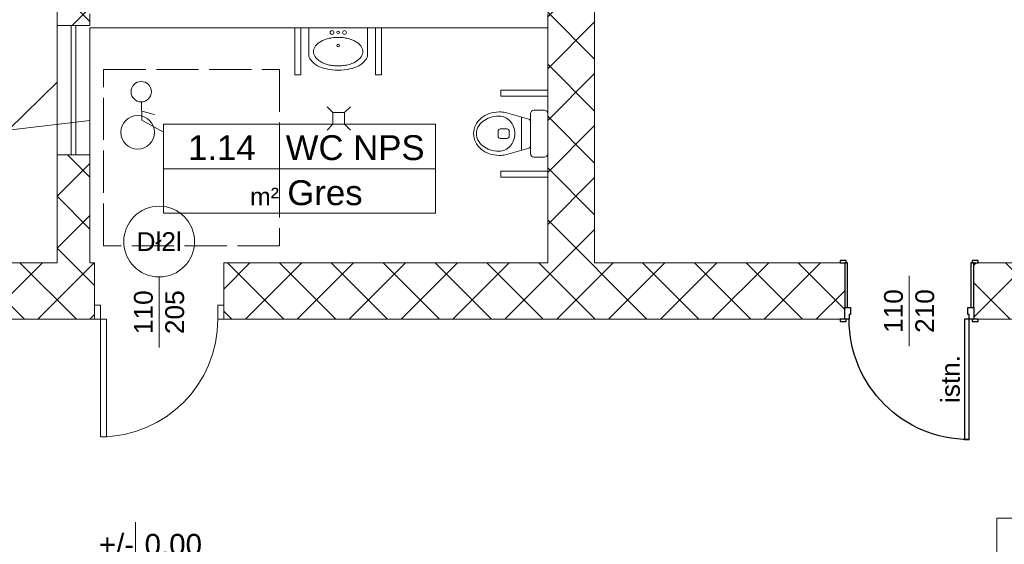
# Model space of a CAD drawing. Header units: millimetres. Extents: x 2215 to 12087, y 6991 to 11359.
# Tile 13 of 26: x 4689 to 5528, y 7993 to 8439. Entities that reach past the tile are written whole.
import ezdxf
from ezdxf.enums import TextEntityAlignment as Align

# ---------------------------------------------------------------- set-up
doc = ezdxf.new("R2010")
doc.units = ezdxf.units.MM
doc.linetypes.add('ACAD_ISO02W100', pattern=[15, 12, -3])
doc.layers.add('A_niewidoczne', color=8, linetype='Continuous', lineweight=9, plot=False)
for name, color, linetype, lineweight in [('A_opisy', 81, 'Continuous', 13), ('A_przekrojowe główne', 50, 'Continuous', 50), ('A_sanitarka', 140, 'Continuous', 13), ('A_stolarka', 20, 'Continuous', 15), ('A_ściany istniejące', 82, 'Continuous', 50), ('A_ściany istniejące hatch', 82, 'Continuous', 9), ('sanitarka', 140, 'Continuous', 13)]:
    doc.layers.add(name, color=color, linetype=linetype, lineweight=lineweight)
doc.layers.add('Drzwi Archicad', color=7, linetype='Continuous')
doc.layers.add('Konstrukcja - Ściany zew', color=7, linetype='Continuous')
doc.styles.get("Standard").update_dxf_attribs({"font": 'arial.ttf'})
doc.styles.add('STYL_AUTOMATYCZNY_2', font='arialbd.ttf')

# ---------------------------------------------------------------- blocks, each defined once
blk = doc.blocks.new('miska wc2')
at = {"layer": 'sanitarka'}
for p, q in [((0, 17), (0, -17)), ((0, 17), (0, -17)), ((11.85, 20), (2.85, 20)), ((11.85, 20), (2.85, 20)), ((14.7, -17), (14.7, 17)), ((14.7, -17), (14.7, 17)), ((16.11, 12.39), (36.08, 17.97)), ((16.11, 12.39), (36.08, 17.97)), ((14.7, 10.46), (14.7, -10.46)), ((14.7, 10.46), (14.7, -10.46)), ((22.3, 14.12), (22.3, -14.12)), ((32.75, -2), (32.75, 2)), ((34.65, 4), (40.35, 4)), ((42.25, 2), (42.25, -2)), ((40.35, -4), (34.65, -4)), ((36.08, -17.97), (16.11, -12.39)), ((36.08, -17.97), (16.11, -12.39)), ((2.85, -20), (11.85, -20)), ((2.85, -20), (11.85, -20))]:
    blk.add_line(p, q, dxfattribs=at)
at = {"layer": 'sanitarka', "extrusion": (0, 0, -1)}
for centre, major_axis, start_param, end_param in [((2.85, 17), (0, 3), -1.570796, 0), ((2.85, 17), (0, 3), -1.570796, 0), ((11.85, 17), (0, 3), 0, 1.570796), ((11.85, 17), (0, 3), 0, 1.570796), ((41.3, -10.01), (0, 28.51), -0.193886, 0), ((41.3, -10.01), (0, 28.51), -0.193886, 0), ((41.3, -10.01), (0, 28.51), 0, 0.321605), ((41.3, -10.01), (0, 28.51), 0, 0.321605), ((42.85, -5.11), (0, 23.34), 0.321605, 0.677386), ((42.85, -5.11), (0, 23.34), 0.321605, 0.677386), ((16.6, 10.46), (0, 2), -1.570796, -0.259108), ((16.6, 10.46), (0, 2), -1.570796, -0.259108), ((42.3, 0.39), (0, 14.98), -1.201895, -0.819867), ((41.69, 0.98), (0, 14.1), -0.819867, -0.417686), ((41.3, 1.91), (0, 13.09), -0.417686, 0), ((41.3, -12.92), (0, 27.92), 0, 0.294283), ((43.13, -6.57), (0, 21.29), 0.294283, 0.631691), ((45.92, -2.55), (0, 16.3), 0.631691, 1.055683), ((45.23, -1.99), (0, 19.34), 0.677386, 1.095246), ((45.23, -1.99), (0, 19.34), 0.677386, 1.095246), ((43.25, 0), (0, 16.05), -1.570796, -1.201895), ((34.65, 2), (0, 2), -1.570796, 0), ((40.35, 2), (0, 2), 0, 1.570796), ((50.21, 0), (0, 11.13), 1.055683, 1.570796), ((48.9, 0), (0, 15), 1.095246, 1.570796), ((48.9, 0), (0, 15), 1.095246, 1.570796), ((43.25, 0), (0, 16.05), -1.939697, -1.570796), ((42.3, -0.39), (0, 14.98), -2.321725, -1.939697), ((34.65, -2), (0, 2), 3.141593, 4.712389), ((40.35, -2), (0, 2), 1.570796, 3.141593), ((45.92, 2.55), (0, 16.3), 2.08591, 2.509902), ((45.23, 1.99), (0, 19.34), 2.046347, 2.464206), ((45.23, 1.99), (0, 19.34), 2.046347, 2.464206), ((50.21, 0), (0, 11.13), 1.570796, 2.08591), ((48.9, 0), (0, 15), 1.570796, 2.046347), ((48.9, 0), (0, 15), 1.570796, 2.046347), ((16.6, -10.46), (0, 2), -2.882484, -1.570796), ((16.6, -10.46), (0, 2), -2.882484, -1.570796), ((41.69, -0.98), (0, 14.1), -2.723906, -2.321725), ((41.3, -1.91), (0, 13.09), 3.141593, 3.559279), ((41.3, 12.92), (0, 27.92), 2.84731, 3.141593), ((43.13, 6.57), (0, 21.29), 2.509902, 2.84731), ((42.85, 5.11), (0, 23.34), 2.464206, 2.819987), ((42.85, 5.11), (0, 23.34), 2.464206, 2.819987), ((2.85, -17), (0, 3), 3.141593, 4.712389), ((2.85, -17), (0, 3), 3.141593, 4.712389), ((11.85, -17), (0, 3), 1.570796, 3.141593), ((11.85, -17), (0, 3), 1.570796, 3.141593), ((41.3, 10.01), (0, 28.51), 3.141593, 3.335479), ((41.3, 10.01), (0, 28.51), 3.141593, 3.335479), ((41.3, 10.01), (0, 28.51), 2.819987, 3.141593), ((41.3, 10.01), (0, 28.51), 2.819987, 3.141593)]:
    blk.add_ellipse(centre, major_axis=major_axis, ratio=0.95, start_param=start_param, end_param=end_param, dxfattribs=at)
blk = doc.blocks.new('UM35X50')
for points in [[(0, -36.97, 0.05476), (10.06, -35.86, 0.06858), (17.66, -33.04, 0.105627), (23.4, -28.17, 0.165778), (24.97, -23.56), (24.97, -0.92), (-24.97, -0.92), (-24.97, -23.56, 0.165778), (-23.4, -28.17, 0.105627), (-17.66, -33.04, 0.06858), (-10.06, -35.86, 0.05476)], [(0, -8.94, 0.029376), (-4.26, -9.19, 0.029473), (-8.44, -9.93, 0.03605), (-11.75, -10.98, 0.036147), (-14.87, -12.5, 0.053162), (-17.67, -14.54, 0.06086), (-19.66, -16.84, 0.070181), (-20.69, -18.98, 0.077896), (-21.03, -21.09, 0.077896), (-20.69, -23.2, 0.070181), (-19.66, -25.33, 0.06086), (-17.67, -27.63, 0.053162), (-14.87, -29.68, 0.036147), (-11.75, -31.19, 0.03605), (-8.44, -32.24, 0.029473), (-4.26, -32.99, 0.029376), (0, -33.24, 0.029376), (4.26, -32.99, 0.029473), (8.45, -32.24, 0.03605), (11.76, -31.19, 0.036147), (14.87, -29.68, 0.053162), (17.68, -27.63, 0.06086), (19.67, -25.33, 0.070181), (20.7, -23.2, 0.077896), (21.03, -21.09, 0.077896), (20.7, -18.98, 0.070181), (19.67, -16.84, 0.06086), (17.68, -14.54, 0.053162), (14.87, -12.5, 0.036147), (11.76, -10.98, 0.03605), (8.45, -9.93, 0.029473), (4.26, -9.19, 0.029376)]]:
    blk.add_lwpolyline(points, format="xyb", close=True)
for centre, radius in [((-5.34, -4.75), 1.63), ((0, -4.75), 1.05), ((5.23, -4.75), 1.63), ((0, -15.91), 1.05)]:
    blk.add_circle(centre, radius)
blk = doc.blocks.new('Drzwi metalowe 27_3')
at = {"layer": 'Drzwi Archicad', "color": 7, "linetype": 'Continuous', "lineweight": 25}
for p, q in [((472, 0), (472, 1024)), ((472, 1024), (512, 1024)), ((512, 1024), (512, 0)), ((-587, 0), (-587, 19)), ((-587, 19), (-537, 19)), ((-537, 0), (-587, 0)), ((-512, 0), (-550, 0)), ((-550, 0), (-550, -100)), ((-537, 19), (-537, 0)), ((-512, -40), (-512, 0)), ((512, 0), (472, 0)), ((550, 0), (512, 0)), ((512, 0), (512, -40)), ((537, 19), (587, 19)), ((537, 0), (537, 19)), ((587, 0), (537, 0)), ((550, -100), (550, 0)), ((587, 19), (587, 0)), ((-500, -40), (-512, -40)), ((-500, -100), (-500, -40)), ((512, -40), (500, -40)), ((500, -40), (500, -100)), ((-550, -480), (-550, -100)), ((-550, -100), (-525, -100)), ((-550, -100), (-500, -100)), ((-525, -100), (-525, -480)), ((500, -100), (550, -100)), ((525, -480), (525, -100)), ((525, -100), (550, -100)), ((550, -100), (550, -480)), ((-587, -499), (-587, -480)), ((-587, -480), (-537, -480)), ((-537, -499), (-587, -499)), ((-525, -480), (-550, -480)), ((-537, -480), (-537, -499)), ((550, -480), (525, -480)), ((537, -480), (587, -480)), ((537, -499), (537, -480)), ((587, -499), (537, -499)), ((587, -480), (587, -499))]:
    blk.add_line(p, q, dxfattribs=at)
blk.add_arc((512, 0), 1024, 90, 180, dxfattribs=at)
blk = doc.blocks.new('*U114')
blk.add_line((63.81, 50), (63.81, 0))
for points in [[(178.24, 25), (-1.61, 25), (-1.61, 50), (178.24, 50)], [(63.81, 0), (-1.61, 0), (-1.61, 50), (63.81, 50)], [(-1.61, 0), (178.24, 0), (178.24, 25), (-1.61, 25)]]:
    blk.add_lwpolyline(points, close=True)
at = {"insert": (47.18, 14.33), "char_height": 10, "attachment_point": 1}
blk.add_mtext_dynamic_manual_height_columns('m²', width=64.8418, gutter_width=75, heights=[0], dxfattribs=at)
blk.add_attdef('NR', text='', height=14).set_placement((31.28, 36.87), align=Align.MIDDLE_CENTER)
for tag, p in [('NAZWA_POM.', (67.28, 36.87)), ('WYKOŃCZENIE', (68.18, 11.5))]:
    blk.add_attdef(tag, text='', height=14).set_placement(p, align=Align.MIDDLE_LEFT)
blk.add_attdef('POW', text='', height=14).set_placement((41.48, 11.5), align=Align.MIDDLE_RIGHT)
blk = doc.blocks.new('*U116')
blk.add_line((63.81, 50), (63.81, 0))
for points in [[(151.66, 25), (-1.61, 25), (-1.61, 50), (151.66, 50)], [(63.81, 0), (-1.61, 0), (-1.61, 50), (63.81, 50)], [(-1.61, 0), (151.66, 0), (151.66, 25), (-1.61, 25)]]:
    blk.add_lwpolyline(points, close=True)
at = {"insert": (47.18, 14.33), "char_height": 10, "attachment_point": 1}
blk.add_mtext_dynamic_manual_height_columns('m²', width=64.8418, gutter_width=75, heights=[0], dxfattribs=at)
blk.add_attdef('NR', text='', height=14).set_placement((31.28, 36.87), align=Align.MIDDLE_CENTER)
for tag, p in [('NAZWA_POM.', (67.28, 36.87)), ('WYKOŃCZENIE', (68.18, 11.5))]:
    blk.add_attdef(tag, text='', height=14).set_placement(p, align=Align.MIDDLE_LEFT)
blk.add_attdef('POW', text='', height=14).set_placement((41.48, 11.5), align=Align.MIDDLE_RIGHT)

msp = doc.modelspace()

# ---------------------------------------------------------------- hatches: boundary and pattern name
at = {"layer": 'A_ściany istniejące hatch', "lineweight": 13, "true_color": 0x000000}
h = msp.add_hatch(dxfattribs=at)
h.set_pattern_fill('NET', color=18, scale=250, angle=45)
h.set_pattern_definition([(45, (37623.193, 4864.106), (-22.097087, 22.097087), []), (135, (37623.193, 4864.106), (-22.097087, -22.097087), [])])
h.paths.add_polyline_path([(5636.562, 10020.43), (5678.562, 10020.43), (5678.562, 9758.43), (5888.562, 9758.43), (5888.562, 9716.43), (5636.562, 9716.43)], flags=16)
h.paths.add_polyline_path([(6230.563, 9744.43), (6230.563, 9684.43), (6110.562, 9684.43), (6110.562, 9524.43), (6050.562, 9524.43), (6050.562, 9716.43), (6008.562, 9716.43), (6008.562, 9758.43), (6012.562, 9758.43), (6012.562, 10417.43), (5678.562, 10417.43), (5678.562, 10371.43), (5636.562, 10371.43), (5636.562, 10461.43), (6094.562, 10461.43), (6094.562, 10417.43), (6056.562, 10417.43), (6056.562, 9744.43)], flags=17)
h.paths.add_polyline_path([(6834.562, 9744.43), (6976.562, 9744.43), (6976.562, 9806.43), (7020.562, 9806.43), (7020.562, 9521.43), (6960.562, 9521.43), (6960.562, 9684.43), (6834.562, 9684.43)], flags=17)
h.paths.add_polyline_path([(6877.562, 8864.43), (6960.562, 8864.43), (6960.562, 8979.43), (7020.562, 8979.43), (7020.562, 8806.43), (6960.562, 8806.43), (6960.562, 8839.43), (6877.562, 8839.43)], flags=17)
h.paths.add_polyline_path([(6520.562, 9434.43), (6550.562, 9434.43), (6550.562, 9404.43), (6520.562, 9404.43)], flags=17)
h.paths.add_polyline_path([(6520.562, 9140.43), (6550.562, 9140.43), (6550.562, 9170.43), (6520.562, 9170.43)], flags=17)
h.paths.add_polyline_path([(6032.562, 7594.43), (6092.562, 7594.43), (6092.562, 7434.43), (6330.562, 7434.43), (6330.562, 7614.43), (6390.562, 7614.43), (6390.562, 7434.43), (6960.562, 7434.43), (6960.562, 7584.43), (7020.562, 7584.43), (7020.562, 7374.43), (6032.562, 7374.43)])
h.paths.add_polyline_path([(3550.562, 10744.43), (3763.562, 10744.43), (3763.562, 10838.464), (3788.562, 10838.464), (3788.562, 10719.43), (3550.562, 10719.43)], flags=17)
h.paths.add_polyline_path([(4183.562, 10718.775), (4218.562, 10718.775), (4218.562, 10838.464), (4183.562, 10838.464)], flags=17)
h.paths.add_polyline_path([(4473.562, 8894.43), (4543.562, 8894.43), (4543.562, 8834.43), (4473.562, 8834.43)], flags=17)
h.paths.add_polyline_path([(4883.562, 8894.43), (4953.562, 8894.43), (4953.562, 8834.43), (4883.562, 8834.43)], flags=17)
h.paths.add_polyline_path([(5324.562, 8894.43), (5392.562, 8894.43), (5392.562, 8834.43), (5324.562, 8834.43)], flags=17)
h.paths.add_polyline_path([(5527.562, 8894.43), (5608.562, 8894.43), (5608.562, 8834.43), (5527.562, 8834.43)], flags=17)
h.paths.add_polyline_path([(6110.562, 9394.43), (6050.562, 9394.43), (6050.562, 9318.43), (6110.562, 9318.43)], flags=17)
h.paths.add_polyline_path([(5678.562, 10241.43), (5636.562, 10241.43), (5636.562, 10150.43), (5678.562, 10150.43)], flags=16)
h.paths.add_polyline_path([(6224.562, 10461.43), (6358.562, 10461.43), (6358.562, 10417.43), (6224.562, 10417.43)], flags=17)
h.paths.add_polyline_path([(6976.562, 10141.43), (7020.562, 10141.43), (7020.562, 10216.43), (6976.562, 10216.43)], flags=17)
h.paths.add_polyline_path([(6976.562, 9936.43), (7020.562, 9936.43), (7020.562, 10011.43), (6976.562, 10011.43)], flags=17)
h.paths.add_polyline_path([(6960.562, 9315.43), (7020.562, 9315.43), (7020.562, 9391.43), (6960.562, 9391.43)], flags=17)
h.paths.add_polyline_path([(6960.562, 9109.43), (7020.562, 9109.43), (7020.562, 9185.43), (6960.562, 9185.43)], flags=17)
h.paths.add_polyline_path([(6960.562, 8601.43), (7020.562, 8601.43), (7020.562, 8676.43), (6960.562, 8676.43)], flags=17)
h.paths.add_polyline_path([(6960.562, 8396.43), (7020.562, 8396.43), (7020.562, 8471.43), (6960.562, 8471.43)], flags=17)
h.paths.add_polyline_path([(6960.562, 7924.43), (7020.562, 7924.43), (7020.562, 7994.43), (6960.562, 7994.43)], flags=17)
h.paths.add_polyline_path([(7020.562, 7719.43), (6960.562, 7719.43), (6960.562, 7789.43), (7020.562, 7789.43)], flags=17)
h.paths.add_polyline_path([(5735.562, 7834.43), (5805.562, 7834.43), (5805.562, 7774.43), (5735.562, 7774.43)], flags=17)
h.paths.add_polyline_path([(5530.562, 7774.43), (5600.562, 7774.43), (5600.562, 7834.43), (5530.562, 7834.43)], flags=17)
h.paths.add_polyline_path([(5325.562, 7834.43), (5395.562, 7834.43), (5395.562, 7774.43), (5325.562, 7774.43)], flags=17)
h.paths.add_polyline_path([(5068.562, 7774.43), (5190.562, 7774.43), (5190.562, 7834.43), (5068.562, 7834.43)], flags=17)
h.paths.add_polyline_path([(4863.562, 7834.43), (4933.562, 7834.43), (4933.562, 7774.43), (4863.562, 7774.43)], flags=17)
h.paths.add_polyline_path([(4658.562, 7774.43), (4728.562, 7774.43), (4728.562, 7834.43), (4658.562, 7834.43)], flags=17)
h.paths.add_polyline_path([(4453.562, 7834.43), (4523.562, 7834.43), (4523.562, 7774.43), (4453.562, 7774.43)], flags=17)
h.paths.add_polyline_path([(6342.562, 7834.43), (6256.062, 7834.43), (6256.077, 7774.43), (6330.562, 7774.43), (6330.562, 7724.43), (6390.562, 7724.43), (6390.562, 7967.93), (6342.562, 7967.93)], flags=17)
h.paths.add_polyline_path([(6146.062, 7834.43), (6146.077, 7774.43), (6092.562, 7774.43), (6092.562, 7734.43), (6032.562, 7734.43), (6032.562, 7774.43), (5940.562, 7774.43), (5940.562, 7834.43)], flags=17)
h.paths.add_polyline_path([(4158.562, 7728.43), (4218.562, 7728.43), (4218.562, 7774.43), (4318.562, 7774.43), (4318.562, 7834.43), (4158.562, 7834.43)], flags=17)
h.paths.add_polyline_path([(5948.562, 8894.43), (6050.562, 8894.43), (6050.562, 9188.43), (6110.562, 9188.43), (6110.562, 8864.43), (6127.562, 8864.43), (6127.562, 8839.43), (6110.562, 8839.43), (6110.562, 8484.43), (6137.562, 8484.43), (6137.562, 8404.43), (6110.562, 8404.43), (6110.562, 8184.43), (5935.062, 8184.43), (5935.062, 8232.43), (6070.562, 8232.43), (6070.562, 8834.43), (5948.562, 8834.43)], flags=17)
h.paths.add_polyline_path([(5743.562, 8894.43), (5813.562, 8894.43), (5813.562, 8834.43), (5780.562, 8834.43), (5780.562, 8668.43), (5748.562, 8668.43), (5748.562, 8834.43), (5743.562, 8834.43)], flags=17)
h.paths.add_polyline_path([(5501.562, 8232.43), (5748.562, 8232.43), (5748.562, 8382.43), (5780.562, 8382.43), (5780.562, 8232.43), (5825.062, 8232.43), (5825.062, 8184.43), (5501.562, 8184.43)], flags=17)
h.paths.add_polyline_path([(4512.562, 8232.43), (4512.562, 8184.43), (4752.562, 8184.43), (4752.562, 8232.43), (4748.562, 8232.43), (4748.562, 8324.43), (4720.562, 8324.43), (4720.562, 8232.43)], flags=17)
h.paths.add_polyline_path([(4158.562, 8925.43), (4218.562, 8925.43), (4218.562, 8894.43), (4338.562, 8894.43), (4338.562, 8834.43), (4198.562, 8834.43), (4198.562, 8232.43), (4402.562, 8232.43), (4402.562, 8184.43), (4158.562, 8184.43)], flags=17)
h.paths.add_polyline_path([(4218.562, 9221.845), (4158.562, 9221.845), (4158.562, 9065.43), (4218.562, 9065.43)], flags=17)
h.paths.add_polyline_path([(4218.562, 9436.403), (4158.562, 9436.403), (4158.562, 9356.845), (4218.562, 9356.845)], flags=17)
h.paths.add_polyline_path([(4218.562, 9651.43), (4158.562, 9651.43), (4158.562, 9571.403), (4218.562, 9571.403)], flags=17)
h.paths.add_polyline_path([(4218.562, 9971.43), (4158.562, 9971.43), (4158.562, 9786.43), (4218.562, 9786.43)], flags=17)
h.paths.add_polyline_path([(4218.562, 10176.43), (4158.562, 10176.43), (4158.562, 10106.43), (4218.562, 10106.43)], flags=17)
h.paths.add_polyline_path([(4218.562, 10391.43), (4158.562, 10391.43), (4158.562, 10311.43), (4218.562, 10311.43)], flags=17)
h.paths.add_polyline_path([(3168.562, 10116.546), (3108.562, 10116.546), (3108.562, 10186.526), (3168.562, 10186.526), (3168.562, 10188.43), (3628.562, 10188.43), (3628.562, 10178.43), (3597.462, 10178.43), (3597.462, 10102.43), (3582.462, 10102.43), (3582.462, 10178.43), (3326.562, 10178.43), (3326.562, 10163.426), (3319.562, 10163.426), (3319.562, 10178.43), (3168.562, 10178.43)])
h.paths.add_polyline_path([(3168.562, 10061.43), (3168.562, 10068.43), (3319.562, 10068.43), (3319.562, 10073.426), (3326.562, 10073.426), (3326.562, 10050.948), (3319.562, 10050.948), (3319.562, 10061.43)], flags=17)
h.paths.add_polyline_path([(3108.562, 9981.546), (3168.562, 9981.546), (3168.562, 9951.43), (3319.562, 9951.43), (3319.562, 9960.948), (3326.562, 9960.948), (3326.562, 9951.43), (3582.462, 9951.43), (3582.462, 10007.43), (3597.462, 10007.43), (3597.462, 9951.43), (3625.562, 9951.43), (3625.562, 9936.43), (3168.562, 9936.43), (3168.562, 9911.066), (3108.562, 9911.066)])
h.paths.add_polyline_path([(3108.562, 9781.066), (3168.562, 9781.066), (3168.562, 9736.43), (3760.562, 9736.43), (3760.562, 9753.695), (3808.562, 9753.695), (3808.562, 9424.429), (3760.562, 9424.429), (3760.562, 9696.43), (3168.562, 9696.43), (3168.562, 9618.558), (3108.562, 9618.558)])
h.paths.add_polyline_path([(3108.562, 9278.578), (3168.562, 9278.578), (3168.562, 9256.43), (3760.562, 9256.43), (3760.562, 9314.429), (3808.562, 9314.429), (3808.562, 8917.429), (3760.562, 8917.429), (3760.562, 9231.43), (3168.562, 9231.43), (3168.562, 9208.362), (3108.562, 9208.362)])
h.paths.add_polyline_path([(3108.562, 8864.231), (3168.562, 8864.231), (3168.562, 8794.43), (3760.562, 8794.43), (3760.562, 8807.429), (3808.562, 8807.429), (3808.562, 8748.79), (3760.562, 8748.79), (3760.562, 8751.43), (3168.562, 8751.43), (3168.562, 8699.231), (3108.562, 8699.231)])
h.paths.add_polyline_path([(3108.562, 8564.231), (3168.562, 8564.231), (3168.562, 8509.649), (3227.562, 8509.649), (3227.562, 8651.347), (3236.925, 8651.347), (3236.925, 8645.347), (3233.562, 8645.347), (3233.562, 8509.649), (3330.562, 8509.649), (3330.562, 8645.347), (3325.925, 8645.347), (3325.925, 8651.347), (3341.107, 8651.347), (3341.107, 8645.347), (3336.562, 8645.347), (3336.562, 8509.649), (3433.562, 8509.649), (3433.562, 8645.347), (3430.107, 8645.347), (3430.107, 8651.347), (3439.562, 8651.347), (3439.562, 8616.347), (3443.733, 8616.347), (3443.733, 8610.347), (3439.562, 8610.347), (3439.562, 8509.649), (3607.562, 8509.649), (3607.562, 8610.347), (3532.733, 8610.347), (3532.733, 8616.347), (3613.562, 8616.347), (3613.562, 8509.649), (3760.562, 8509.649), (3760.562, 8638.79), (3808.562, 8638.79), (3808.562, 8491.936), (3760.562, 8491.936), (3760.562, 8494.649), (3613.562, 8494.649), (3613.562, 8452.349), (3607.562, 8452.349), (3607.562, 8494.649), (3168.562, 8494.649), (3108.562, 8494.649)])
h.paths.add_polyline_path([(3108.562, 9413.578), (3168.562, 9413.578), (3168.562, 9483.558), (3108.562, 9483.558)])
h.paths.add_polyline_path([(3108.562, 8999.231), (3168.562, 8999.231), (3168.562, 9073.362), (3108.562, 9073.362)], flags=17)
h.paths.add_polyline_path([(3108.562, 8289.669), (3168.562, 8289.669), (3168.562, 8359.649), (3108.562, 8359.649)], flags=17)
h.paths.add_polyline_path([(3108.562, 8084.689), (3108.562, 8154.669), (3168.562, 8154.669), (3168.562, 8144.669), (3215.562, 8144.669), (3215.562, 8315.649), (3226.772, 8315.649), (3226.772, 8309.649), (3221.562, 8309.649), (3221.562, 8144.669), (3320.562, 8144.669), (3320.562, 8309.649), (3315.772, 8309.649), (3315.772, 8315.649), (3331.074, 8315.649), (3331.074, 8309.649), (3326.562, 8309.649), (3326.562, 8144.669), (3423.562, 8144.669), (3423.562, 8309.649), (3420.074, 8309.649), (3420.074, 8315.649), (3434.107, 8315.649), (3434.107, 8309.649), (3429.562, 8309.649), (3429.562, 8144.669), (3526.562, 8144.669), (3526.562, 8309.649), (3523.107, 8309.649), (3523.107, 8315.649), (3526.562, 8315.649), (3526.562, 8359.649), (3607.562, 8359.649), (3607.562, 8363.349), (3613.562, 8363.349), (3613.562, 8349.322), (3607.562, 8349.322), (3607.562, 8353.649), (3532.562, 8353.649), (3532.562, 8144.669), (3607.562, 8144.669), (3607.562, 8260.322), (3613.562, 8260.322), (3613.562, 8144.669), (3760.562, 8144.669), (3760.562, 8381.936), (3808.562, 8381.936), (3808.562, 7948.13), (3760.562, 7948.13), (3760.562, 8129.669), (3613.562, 8129.669), (3613.562, 8032.16), (3607.562, 8032.16), (3607.562, 8129.669), (3532.562, 8129.669), (3532.562, 7936.83), (3607.562, 7936.83), (3607.562, 7943.16), (3613.562, 7943.16), (3613.562, 7927.13), (3607.562, 7927.13), (3607.562, 7930.83), (3526.562, 7930.83), (3526.562, 8004.43), (3523.107, 8004.43), (3523.107, 8010.43), (3526.562, 8010.43), (3526.562, 8129.669), (3429.562, 8129.669), (3429.562, 8010.43), (3434.107, 8010.43), (3434.107, 8004.43), (3420.074, 8004.43), (3420.074, 8010.43), (3423.562, 8010.43), (3423.562, 8129.669), (3326.562, 8129.669), (3326.562, 8010.43), (3331.074, 8010.43), (3331.074, 8004.43), (3315.772, 8004.43), (3315.772, 8010.43), (3320.562, 8010.43), (3320.562, 8129.669), (3221.562, 8129.669), (3221.562, 8010.43), (3226.772, 8010.43), (3226.772, 8004.43), (3215.562, 8004.43), (3215.562, 8129.669), (3168.562, 8129.669), (3168.562, 8084.689)])
h.paths.add_polyline_path([(3228.562, 7693.43), (3168.562, 7693.43), (3168.562, 7774.43), (3108.562, 7774.43), (3108.562, 7949.689), (3168.562, 7949.689), (3168.562, 7834.43), (3607.562, 7834.43), (3607.562, 7838.13), (3613.562, 7838.13), (3613.562, 7834.43), (3760.562, 7834.43), (3760.562, 7838.13), (3808.562, 7838.13), (3808.562, 7783.43), (3783.562, 7783.43), (3783.562, 7794.43), (3613.562, 7794.43), (3613.562, 7789.689), (3607.562, 7789.689), (3607.562, 7794.43), (3423.562, 7794.43), (3423.562, 7754.176), (3398.562, 7754.176), (3398.562, 7794.43), (3228.562, 7794.43)])
h.paths.add_polyline_path([(3228.562, 7444.43), (3228.562, 7483.43), (3168.562, 7483.43), (3168.562, 7384.43), (4218.562, 7384.43), (4218.562, 7588.43), (4158.562, 7588.43), (4158.562, 7444.43)])
edge = h.paths.add_edge_path()
edge.add_line((6488.562, 10461.43), (6488.562, 10417.43))
edge.add_line((6488.562, 10417.43), (6526.562, 10417.43))
edge.add_line((6526.562, 10417.43), (6526.562, 10267.43))
edge.add_line((6526.562, 10267.43), (6553.562, 10267.43))
edge.add_line((6553.562, 10267.43), (6553.562, 10417.43))
edge.add_line((6553.562, 10417.43), (6976.562, 10417.43))
edge.add_line((6976.562, 10417.43), (6976.562, 10346.43))
edge.add_line((6976.562, 10346.43), (7020.562, 10346.43))
edge.add_line((7020.562, 10346.43), (7020.562, 10461.43))
edge.add_line((7020.562, 10461.43), (6488.562, 10461.43))
edge.add_line((3153.562, 10838.464), (3188.562, 10838.464))
edge.add_line((3188.562, 10838.464), (3188.562, 10744.43))
edge.add_line((3188.562, 10744.43), (3370.562, 10744.43))
edge.add_line((3370.562, 10744.43), (3370.562, 10719.43))
edge.add_line((3370.562, 10719.43), (3153.562, 10719.43))
edge.add_line((3153.562, 10719.43), (3153.562, 10838.464))
edge.add_line((4748.562, 8434.43), (4720.562, 8434.43))
edge.add_line((4720.562, 8434.43), (4720.562, 8719.43))
edge.add_line((4720.562, 8719.43), (4748.562, 8719.43))
edge.add_line((4748.562, 8719.43), (4748.562, 8639.449))
edge.add_line((4748.562, 8639.449), (4748.562, 8547.821))
edge.add_line((4748.562, 8547.821), (4748.562, 8444.43))
edge.add_line((4748.562, 8444.43), (4748.562, 8434.43))
edge.add_line((4058.562, 10716.43), (4218.562, 10716.43))
edge.add_line((4218.562, 10716.43), (4218.562, 10526.43))
edge.add_line((4218.562, 10526.43), (4158.562, 10526.43))
edge.add_line((4158.562, 10526.43), (4158.562, 10656.43))
edge.add_line((4158.562, 10656.43), (4058.562, 10656.43))
edge.add_line((4058.562, 10656.43), (4058.562, 10716.43))
edge.add_line((3550.562, 10716.43), (3908.562, 10716.43))
edge.add_line((3908.562, 10716.43), (3908.562, 10656.43))
edge.add_line((3908.562, 10656.43), (3808.562, 10656.43))
edge.add_line((3808.562, 10656.43), (3808.562, 9863.695))
edge.add_line((3808.562, 9863.695), (3760.562, 9863.695))
edge.add_line((3760.562, 9863.695), (3760.562, 9936.43))
edge.add_line((3760.562, 9936.43), (3720.562, 9936.43))
edge.add_line((3720.562, 9936.43), (3720.562, 9951.43))
edge.add_line((3720.562, 9951.43), (3760.562, 9951.43))
edge.add_line((3760.562, 9951.43), (3760.562, 10656.43))
edge.add_line((3760.562, 10656.43), (3550.562, 10656.43))
edge.add_line((3550.562, 10656.43), (3550.562, 10716.43))
edge.add_line((3398.562, 7654.176), (3423.562, 7654.176))
edge.add_line((3423.562, 7654.176), (3423.562, 7619.43))
edge.add_line((3423.562, 7619.43), (3783.562, 7619.43))
edge.add_line((3783.562, 7619.43), (3783.562, 7685.462))
edge.add_line((3783.562, 7685.462), (3808.562, 7685.462))
edge.add_line((3808.562, 7685.462), (3808.562, 7614.43))
edge.add_line((3808.562, 7614.43), (3478.562, 7614.43))
edge.add_line((3478.562, 7614.43), (3478.562, 7594.43))
edge.add_line((3478.562, 7594.43), (3398.562, 7594.43))
edge.add_line((3398.562, 7594.43), (3398.562, 7654.176))
h.paths.add_polyline_path([(5178.562, 8719.43), (5138.562, 8719.43), (5138.562, 8232.43), (4862.562, 8232.43), (4862.562, 8184.43), (5391.562, 8184.43), (5391.562, 8232.43), (5178.562, 8232.43)], flags=17)
h.paths.add_polyline_path([(5138.562, 8819.43), (5178.562, 8819.43), (5178.562, 8834.43), (5189.562, 8834.43), (5189.562, 8894.43), (5088.562, 8894.43), (5088.562, 8834.43), (5138.562, 8834.43)], flags=17)
h.paths.add_polyline_path([(6659.562, 9684.43), (6405.563, 9684.43), (6405.563, 9744.43), (6526.562, 9744.43), (6526.562, 9817.43), (6553.562, 9817.43), (6553.562, 9744.43), (6659.562, 9744.43)], flags=17)
h.paths.add_polyline_path([(6448.058, 8441.43), (6458.058, 8441.43), (6458.058, 8456.43), (6448.058, 8456.43)], flags=17)
h.paths.add_polyline_path([(6538.058, 8613.43), (6553.058, 8613.43), (6553.058, 8839.43), (6593.562, 8839.43), (6593.562, 8864.43), (6237.562, 8864.43), (6237.562, 8839.43), (6298.562, 8839.43), (6298.562, 8613.43), (6316.562, 8613.43), (6316.562, 8623.43), (6308.562, 8623.43), (6308.562, 8839.43), (6448.058, 8839.43), (6448.058, 8623.43), (6401.562, 8623.43), (6401.562, 8613.43), (6463.058, 8613.43), (6463.058, 8623.43), (6458.058, 8623.43), (6458.058, 8839.43), (6543.058, 8839.43), (6543.058, 8623.43), (6538.058, 8623.43)], flags=17)
h.paths.add_polyline_path([(6308.562, 8456.43), (6298.562, 8456.43), (6298.562, 8232.43), (6240.562, 8232.43), (6240.562, 8184.43), (6342.562, 8184.43), (6342.562, 8077.93), (6390.562, 8077.93), (6390.562, 8184.43), (6960.562, 8184.43), (6960.562, 8129.43), (7020.562, 8129.43), (7020.562, 8266.43), (6960.562, 8266.43), (6960.562, 8232.43), (6458.058, 8232.43), (6458.058, 8341.43), (6448.058, 8341.43), (6448.058, 8232.43), (6308.562, 8232.43)], flags=17)
h.paths.add_polyline_path([(3108.562, 10526.506), (3168.562, 10526.506), (3168.562, 10656.43), (3370.562, 10656.43), (3370.562, 10716.43), (3108.562, 10716.43)])
h.paths.add_polyline_path([(3168.562, 10391.506), (3108.562, 10391.506), (3108.562, 10321.526), (3168.562, 10321.526)])

# ---------------------------------------------------------------- linework, layer by layer
at = {"layer": 'A_niewidoczne', "color": 18, "lineweight": 13, "true_color": 0x000000}
msp.add_line((5446.562, 8221.43), (5446.562, 8161.43), dxfattribs=at)
at = {"layer": 'A_opisy', "color": 18, "lineweight": 13, "true_color": 0x000000}
for p, q in [((4792.481, 8369.471), (4792.849, 8353.956)), ((4792.669, 8361.572), (4803.465, 8358.615)), ((4679.069, 8345.324), (4748.562, 8353.646)), ((4792.849, 8353.956), (4811.138, 8343.823)), ((4811.138, 8343.823), (4811.138, 8331.407))]:
    msp.add_line(p, q, dxfattribs=at)
at = {"layer": 'A_opisy', "color": 18, "linetype": 'ACAD_ISO02W100', "lineweight": 13, "ltscale": 3, "true_color": 0x000000}
msp.add_lwpolyline([(4760.166, 8397.041), (4910.166, 8397.041), (4910.166, 8247.041), (4760.166, 8247.041)], close=True, dxfattribs=at)
at = {"layer": 'A_opisy', "color": 18, "lineweight": 13, "true_color": 0x000000}
for points in [[(4720.562, 8386.388), (4679.069, 8345.324), (4297.486, 8345.324)], [(4787.513, 8011.641), (4787.513, 7952.281), (4758.584, 7975.678), (4851.451, 7975.678)]]:
    msp.add_lwpolyline(points, dxfattribs=at)
for centre, radius in [((4792.276, 8378.152), 8.684), ((4789.249, 8343.596), 14.318)]:
    msp.add_circle(centre, radius, dxfattribs=at)
at = {"layer": 'A_przekrojowe główne', "color": 18, "lineweight": 13, "true_color": 0x000000}
for p, q in [((4720.562, 8434.43), (4720.562, 8324.43)), ((4732.562, 8434.43), (4732.562, 8324.43)), ((4736.562, 8434.43), (4736.562, 8324.43)), ((4748.562, 8432.43), (4748.562, 8324.43)), ((4748.562, 8432.43), (5138.562, 8432.43))]:
    msp.add_line(p, q, dxfattribs=at)
at = {"layer": 'A_sanitarka', "color": 18, "lineweight": 13, "true_color": 0x000000}
for p, q in [((4950.557, 8365.372), (4955.557, 8360.372)), ((4970.557, 8365.372), (4965.557, 8360.372)), ((4955.557, 8350.372), (4950.557, 8345.372)), ((4965.557, 8350.372), (4970.557, 8345.372))]:
    msp.add_line(p, q, dxfattribs=at)
for points in [[(4923.142, 8392.43), (4928.142, 8392.43), (4928.142, 8432.43), (4923.142, 8432.43)], [(4996.987, 8392.43), (4991.987, 8392.43), (4991.987, 8432.43), (4996.987, 8432.43)], [(5098.562, 8379.352), (5098.562, 8374.352), (5138.562, 8374.352), (5138.562, 8379.352)], [(4955.557, 8360.372), (4965.557, 8360.372), (4965.557, 8350.372), (4955.557, 8350.372)], [(5098.562, 8305.507), (5098.562, 8310.507), (5138.562, 8310.507), (5138.562, 8305.507)]]:
    msp.add_lwpolyline(points, close=True, dxfattribs=at)
at = {"layer": 'A_stolarka', "color": 18, "lineweight": 13, "true_color": 0x000000}
msp.add_line((4807.562, 8220.43), (4807.562, 8160.43), dxfattribs=at)
for points in [[(4752.562, 8196.43), (4757.562, 8196.43), (4757.562, 8184.43), (4752.562, 8184.43)], [(4857.562, 8196.43), (4862.562, 8196.43), (4862.562, 8184.43), (4857.562, 8184.43)], [(4757.562, 8184.43), (4762.562, 8184.43), (4762.562, 8084.43), (4757.562, 8084.43)]]:
    msp.add_lwpolyline(points, close=True, dxfattribs=at)
msp.add_circle((4807.562, 8250.559), 30.13, dxfattribs=at)
msp.add_arc((4757.562, 8184.43), 100, 270, 0, dxfattribs=at)
at = {"layer": 'A_ściany istniejące', "color": 18, "lineweight": 13, "true_color": 0x000000}
for p, q in [((4748.562, 8444.43), (4748.562, 8434.43)), ((5138.562, 8444.43), (5138.562, 8432.43)), ((4720.562, 8434.43), (4748.562, 8434.43)), ((4748.562, 8324.43), (4720.562, 8324.43))]:
    msp.add_line(p, q, dxfattribs=at)
at = {"layer": 'Konstrukcja - Ściany zew', "color": 18, "linetype": 'Continuous', "lineweight": 13, "true_color": 0x000000}
for p, q in [((4720.562, 8434.43), (4720.562, 8719.43)), ((5178.562, 8232.43), (5178.562, 8719.43)), ((5138.562, 8432.43), (5138.562, 8232.43)), ((4720.562, 8324.43), (4720.562, 8232.43)), ((4748.562, 8324.43), (4748.562, 8232.43)), ((4512.562, 8232.43), (4720.562, 8232.43)), ((4752.562, 8232.43), (4748.562, 8232.43)), ((4752.562, 8184.43), (4752.562, 8232.43)), ((4862.562, 8232.43), (5138.562, 8232.43)), ((4862.562, 8184.43), (4862.562, 8232.43)), ((5391.562, 8232.43), (5178.562, 8232.43)), ((5391.562, 8184.43), (5391.562, 8232.43)), ((5501.562, 8232.43), (5748.562, 8232.43)), ((5501.562, 8184.43), (5501.562, 8232.43)), ((4512.562, 8184.43), (4752.562, 8184.43)), ((4862.562, 8184.43), (5391.562, 8184.43)), ((5825.062, 8184.43), (5501.562, 8184.43))]:
    msp.add_line(p, q, dxfattribs=at)

# ---------------------------------------------------------------- block references
at = {"layer": 'A_opisy', "color": 18, "lineweight": 13, "true_color": 0x000000}
ref = msp.add_blockref('*U116', (4813.681, 8274.772), dxfattribs=dict(at, xscale=1.512, yscale=1.512, zscale=1.512))
ref.add_attrib('NR', '1.14', dxfattribs={"layer": '0', "height": 21.168}).set_placement((4860.97, 8330.525), align=Align.MIDDLE_CENTER)
ref.add_attrib('NAZWA_POM.', 'WC NPS', dxfattribs={"layer": '0', "height": 21.168}).set_placement((4915.407, 8330.525), align=Align.MIDDLE_LEFT)
ref.add_attrib('WYKOŃCZENIE', 'Gres', dxfattribs={"layer": '0', "height": 21.168}).set_placement((4916.767, 8292.156), align=Align.MIDDLE_LEFT)
ref = msp.add_blockref('*U114', (5523.517, 7939.415), dxfattribs=dict(at, xscale=1.512, yscale=1.512, zscale=1.512))
ref.add_attrib('NR', '1.2', dxfattribs={"layer": '0', "height": 21.168}).set_placement((5570.806, 7995.168), align=Align.MIDDLE_CENTER)
ref.add_attrib('NAZWA_POM.', 'KORYTARZ', dxfattribs={"layer": '0', "height": 21.168}).set_placement((5625.243, 7995.168), align=Align.MIDDLE_LEFT)
ref.add_attrib('WYKOŃCZENIE', 'Gres (istn.)', dxfattribs={"layer": '0', "height": 21.168}).set_placement((5626.603, 7956.799), align=Align.MIDDLE_LEFT)
at = {"layer": 'A_sanitarka', "color": 18, "lineweight": 13, "true_color": 0x000000, "xscale": -1}
msp.add_blockref('UM35X50', (4960.065, 8433.349), dxfattribs=at)
at = {"layer": 'A_sanitarka', "color": 18, "lineweight": 13, "true_color": 0x000000, "rotation": 180}
msp.add_blockref('miska wc2', (5138.562, 8342.43), dxfattribs=at)
at = {"layer": 'Drzwi Archicad', "color": 18, "linetype": 'Continuous', "lineweight": 13, "true_color": 0x000000, "xscale": -0.1, "yscale": 0.1, "zscale": 100, "rotation": 180}
msp.add_blockref('Drzwi metalowe 27_3', (5446.562, 8184.43), dxfattribs=at)

# ---------------------------------------------------------------- texts
at = {"layer": 'A_niewidoczne', "color": 18, "lineweight": 13, "true_color": 0x000000, "insert": (5446.562, 8191.43), "char_height": 16, "attachment_point": 5, "rotation": 90}
msp.add_mtext('110\\P210{\\H1.17229x; }', dxfattribs=at)
at = {"layer": 'A_opisy', "color": 18, "lineweight": 13, "true_color": 0x000000, "char_height": 18, "attachment_point": 1}
for s, width, heights, insert in [('+/-', 12.03374, [0], (4756.163, 8001.695)), ('0,00', 39.475, [21.634], (4795.143, 8001.695))]:
    msp.add_mtext_dynamic_manual_height_columns(s, width=width, gutter_width=12.5, heights=heights, dxfattribs=dict(at, insert=insert))
at = {"layer": 'A_stolarka', "color": 18, "lineweight": 13, "true_color": 0x000000, "insert": (4807.562, 8250.559), "char_height": 16, "attachment_point": 5, "style": 'STYL_AUTOMATYCZNY_2'}
msp.add_mtext('\\A1;{\\fArial|b0|i0|c238|p34;Dł2l}', dxfattribs=at)
at = {"layer": 'A_stolarka', "color": 18, "lineweight": 13, "true_color": 0x000000, "char_height": 16, "attachment_point": 5, "rotation": 90}
for s, insert in [('110\\P205{\\H1.17229x; }', (4807.562, 8190.43)), ('istn.', (5481.736, 8133.579))]:
    msp.add_mtext(s, dxfattribs=dict(at, insert=insert))

doc.saveas('drawing.dxf')
